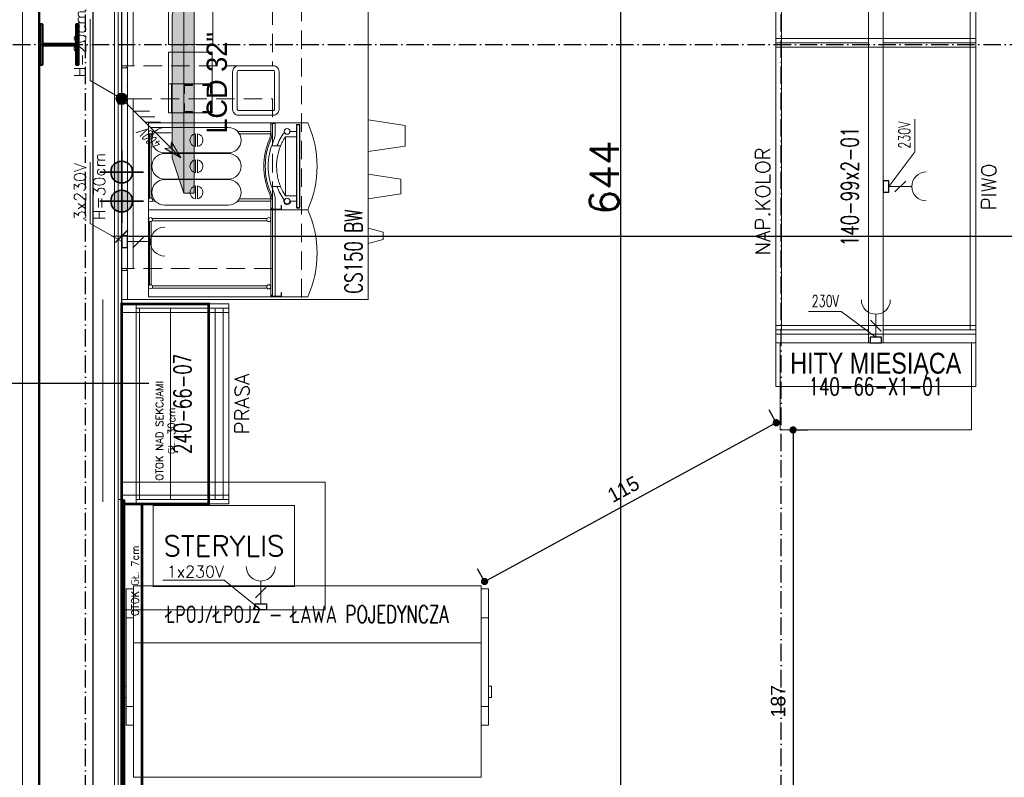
# Model space of a CAD drawing. Header units: metres. Extents: x 5541655 to 5610276, y 5589641 to 5627879.
# Tile 7 of 69: x 5603893 to 5604572, y 5624265 to 5624788. Entities that reach past the tile are written whole.
import ezdxf
from ezdxf.enums import TextEntityAlignment as Align

# ---------------------------------------------------------------- set-up
doc = ezdxf.new("R2010")
doc.units = ezdxf.units.M
doc.header["$MEASUREMENT"] = 0
doc.linetypes.add('ACAD_ISO10W100', pattern=[18, 12, -3, 0, -3])
doc.linetypes.add('DASHED', pattern=[19.05, 12.7, -6.35])
doc.layers.get('0').update_dxf_attribs({"linetype": 'CONTINUOUS', "lineweight": 18})
doc.layers.get('Defpoints').update_dxf_attribs({"linetype": 'CONTINUOUS'})
for name, color, linetype in [('2D- Siatka Modularna', 7, 'ACAD_ISO10W100'), ('Budowlane - Opisy', 7, 'CONTINUOUS'), ('Budowlane - Sciany Wew', 7, 'CONTINUOUS'), ('struktura', 7, 'CONTINUOUS'), ('Ściany', 51, 'CONTINUOUS')]:
    doc.layers.add(name, color=color, linetype=linetype)
for name, color, linetype, lineweight in [('a___cienka___0.15', 10, 'CONTINUOUS', 15), ('a___ocieplenie', 214, 'BATTING', 5), ('Instalacje elektryczne', 1, 'CONTINUOUS', 20), ('Instalacje Wod-Kan', 92, 'CONTINUOUS', 35), ('MDCP', 7, 'CONTINUOUS', 18), ('MEBLE PKN', 150, 'CONTINUOUS', 20), ('WYMIARY WEW', 251, 'CONTINUOUS', 13)]:
    doc.layers.add(name, color=color, linetype=linetype, lineweight=lineweight)
doc.layers.add('a___przekrojowa___0.5', color=7, linetype='CONTINUOUS', lineweight=50, true_color=0x000000)
doc.layers.add('a___wymiary', color=7, linetype='CONTINUOUS', lineweight=18, true_color=0x000000)
doc.layers.add('Otok szary', color=7, linetype='CONTINUOUS', true_color=0x7d7d7d)
doc.styles.add('cebart', font='isocpeur.ttf', dxfattribs={"width": 0.7, "oblique": 15, "height": 10})
doc.styles.add('JACEK_07', font='SIMPLEX.SHX', dxfattribs={"width": 0.7})
doc.styles.add('PL_D50', font='GOTHIC.TTF', dxfattribs={"height": 10})
doc.styles.add('RomanS', font='romans.shx')
doc.styles.get("Standard").update_dxf_attribs({"font": 'simplex.shx'})
doc.linetypes.add('BATTING', pattern='A,0.0001,-0.1,[134,ltypeshp.shx,S=0.1,R=0,X=-0.1,Y=0],-0.2,[134,ltypeshp.shx,S=0.1,R=180,X=0.1,Y=0],-0.1', length=0.4001)
doc.linetypes.add('ZIGZAG', pattern='A,0.0001,-0.2,[131,ltypeshp.shx,S=0.2,R=0,X=-0.2,Y=0],-0.4,[131,ltypeshp.shx,S=0.2,R=180,X=0.2,Y=0],-0.2', length=0.8001)
doc.dimstyles.new('1_50', dxfattribs={"dimtxt": 20, "dimasz": 5, "dimexe": 1.25, "dimexo": 0.625, "dimgap": 1.5, "dimtad": 1, "dimdec": 3, "dimlfac": 0.5, "dimrnd": 0.1, "dimdsep": 46, "dimtxsty": 'Standard', "dimblk": 'znacznik', "dimcen": 1.5, "dimse1": 1, "dimse2": 1, "dimclrd": 256, "dimclrt": 256, "dimazin": 0, "dimtfac": 1, "dimtdec": 3, "dimtmove": 0, "dimatfit": 3, "dimldrblk": 'znacznik', "dimfxl": 1, "dimarcsym": 0})
doc.dimstyles.new('PLANCO D50', dxfattribs={"dimscale": 0.5, "dimtxt": 10, "dimasz": 5, "dimexe": 10, "dimexo": 15, "dimgap": 5, "dimtad": 1, "dimdec": 0, "dimrnd": 0.5, "dimzin": 12, "dimtxsty": 'PL_D50', "dimblk": 'DOT', "dimcen": 1.25, "dimadec": 0, "dimazin": 0, "dimtfac": 1, "dimtdec": 0, "dimtmove": 1, "dimatfit": 3, "dimldrblk": 'DOT', "dimfxl": 10, "dimfxlon": 1, "dimarcsym": 0})

# ---------------------------------------------------------------- blocks, each defined once
blk = doc.blocks.new('kubki-z g góry')
for points in [[(6.17, 0), (4.79, -5.28), (3.48, -5.28), (2.17, -5.28), (0.79, 0)], [(24.71, 0), (23.02, -11.36), (20.47, -11.36), (17.93, -11.36), (16.24, 0)], [(43.44, 0), (41.52, -12.86), (37.98, -12.86), (34.44, -12.86), (32.52, 0)]]:
    blk.add_lwpolyline(points)
blk = doc.blocks.new('gn-230')
at = {"layer": 'Instalacje elektryczne'}
for p, q in [((-4, 0), (-19.8, 0)), ((-15.65, -3.75), (-8.15, 3.75))]:
    blk.add_line(p, q, dxfattribs=at)
at = {"layer": 'Instalacje elektryczne', "lineweight": 30}
blk.add_lwpolyline([(-4, -4), (0, -4), (0, 4), (-4, 4)], close=True, dxfattribs=at)
at = {"layer": 'Instalacje elektryczne'}
blk.add_arc((-29.8, 0), 10, 270, 90, dxfattribs=at)
blk = doc.blocks.new('Woda_zimna')
blk.add_hatch(color=256).paths.add_polyline_path([(0, 3.75, -0.414214), (3.75, 0), (-3.75, 0, -0.414214)])
for p, q in [((0, -7.5), (0, 7.5)), ((7.5, 0), (-7.5, 0))]:
    blk.add_line(p, q)
blk.add_circle((0, 0), 3.75)
blk = doc.blocks.new('Odplyw_wody')
blk.add_hatch(color=256).paths.add_polyline_path([(0, 3.75, -1), (0, -3.75, -1)])
for p, q in [((0, -7.5), (0, 7.5)), ((7.5, 0), (-7.5, 0))]:
    blk.add_line(p, q)
blk.add_circle((0, 0), 3.75)
blk = doc.blocks.new('K-400')
at = {"layer": 'Instalacje elektryczne'}
h = blk.add_hatch(color=256, dxfattribs=at)
h.paths.add_polyline_path([(34.29, 29.72), (40.76, 40.76), (33.87, 33.87)])
h.paths.add_polyline_path([(40.76, 40.76), (29.72, 34.29), (33.87, 33.87)])
blk.add_hatch(color=256, dxfattribs=at).paths.add_polyline_path([(3.96, 0, 1), (-3.96, 0, 1)])
for p, q in [((0, 0), (40.76, 40.76)), ((23.56, 34.17), (23.56, 23.56)), ((40.76, 40.76), (29.72, 34.29)), ((29.72, 34.29), (33.87, 33.87)), ((40.76, 40.76), (34.29, 29.72)), ((19.83, 30.44), (19.83, 19.83)), ((34.29, 29.72), (33.87, 33.87)), ((12.38, 22.99), (12.38, 12.38)), ((16.11, 26.71), (16.11, 16.11)), ((8.65, 19.26), (8.65, 8.65))]:
    blk.add_line(p, q, dxfattribs=at)
blk.add_circle((0, 0), 3.96, dxfattribs=at)
at = {"layer": 'Instalacje elektryczne', "style": 'cebart', "oblique": 15, "width": 0.7}
blk.add_text('400V', height=8, rotation=225, dxfattribs=at).set_placement((30.91, 28.38))
blk = doc.blocks.new('FRANKE Spectra VETRO S V')
for p, q in [((0, 0), (30, 0)), ((0, -423), (0, 0)), ((30, -1.3), (30, 0)), ((30, 0), (38, 0)), ((38, 0), (262, 0)), ((38, 0), (38, -1.3)), ((262, -1.3), (262, 0)), ((262, 0), (270, 0)), ((270, 0), (300, 0)), ((270, 0), (270, -1.3)), ((300, 0), (300, -423)), ((30, -23.8), (30, -12.7)), ((38, -12.7), (38, -17.9)), ((259.5, -4.5), (40.5, -4.5)), ((40.5, -9.5), (259.5, -9.5)), ((262, -17.9), (262, -12.7)), ((270, -12.7), (270, -23.8)), ((16, -276), (16, -56)), ((104, -56), (104, -276)), ((106, -276), (106, -56)), ((194, -56), (194, -276)), ((196, -276), (196, -56)), ((284, -56), (284, -276)), ((82.2, -162.5), (37.8, -162.5)), ((37.8, -169.5), (82.2, -169.5)), ((172.2, -162.5), (127.8, -162.5)), ((127.8, -169.5), (172.2, -169.5)), ((262.2, -162.5), (217.8, -162.5)), ((217.8, -169.5), (262.2, -169.5)), ((30, -423), (30, -308.2)), ((38, -314.1), (38, -422.6)), ((262, -422.6), (262, -314.1)), ((270, -308.2), (270, -423)), ((30, -423), (0, -423)), ((0, -550), (0, -423)), ((0.1, -457), (0.1, -426)), ((1.6, -426), (1.6, -457)), ((2, -438), (2, -428)), ((2, -428), (30, -428)), ((30, -438), (2, -438)), ((5, -424.5), (3.1, -424.5)), ((5, -428), (5, -423)), ((80, -456.2), (80, -425.1)), ((220, -425.1), (220, -456.2)), ((300, -423), (270, -423)), ((270, -428), (298, -428)), ((298, -438), (270, -438)), ((295, -423), (295, -428)), ((298, -428), (298, -438)), ((300, -423), (300, -550)), ((3.1, -458.5), (8.7, -458.5)), ((8.7, -460), (3.1, -460)), ((8.7, -458.5), (10.6, -458.5)), ((8.7, -458.5), (8.7, -460)), ((10.6, -460), (8.7, -460)), ((15.1, -458.5), (10.6, -458.5)), ((10.6, -460), (10.6, -458.5)), ((10.6, -460), (15.1, -460)), ((15.1, -460), (15.1, -458.5)), ((48.5, -472.6), (48.5, -473.7)), ((48.5, -473.7), (251.4, -473.7)), ((48.5, -510.7), (48.5, -473.7)), ((251.4, -473.7), (251.4, -472.6)), ((251.4, -473.7), (251.4, -510.7)), ((30, -510.7), (30, -488.5)), ((270, -488.5), (270, -510.7)), ((6, -512.2), (7.5, -510.7)), ((7.5, -512.2), (6, -512.2)), ((6, -512.2), (6, -521.2)), ((6, -521.2), (7.5, -521.2)), ((7.5, -522.7), (6, -521.2)), ((7.5, -510.7), (7.5, -512.2)), ((292.5, -510.7), (7.5, -510.7)), ((7.5, -512.2), (292.5, -512.2)), ((7.5, -521.2), (7.5, -512.2)), ((7.5, -521.2), (7.5, -522.7)), ((292.5, -521.2), (7.5, -521.2)), ((7.5, -522.7), (292.5, -522.7)), ((292.5, -510.7), (294, -512.2)), ((292.5, -512.2), (292.5, -510.7)), ((294, -512.2), (292.5, -512.2)), ((292.5, -512.2), (292.5, -521.2)), ((294, -521.2), (292.5, -522.7)), ((292.5, -521.2), (294, -521.2)), ((292.5, -522.7), (292.5, -521.2)), ((294, -521.2), (294, -512.2))]:
    blk.add_line(p, q)
for centre in [(29.7, -478.7), (270.2, -478.7)]:
    blk.add_circle(centre, 9.8)
for centre, radius, start, end in [((60, -56), 44, 0, 180), ((34, -7), 7, 20.9248, 339.0752), ((34, -7), 7, 339.0752, 20.9248), ((150, -56), 44, 0, 180), ((240, -56), 44, 0, 180), ((266, -7), 7, 159.0752, 200.9248), ((266, -7), 7, 200.9248, 159.0752), ((60, -166), 22.5, 8.949, 171.051), ((60, -166), 22.5, 188.949, 351.051), ((150, -166), 22.5, 8.949, 171.051), ((150, -166), 22.5, 188.949, 351.051), ((240, -166), 22.5, 8.949, 171.051), ((240, -166), 22.5, 188.949, 351.051), ((60, -276), 44, 180, 0), ((150, -276), 44, 180, 0), ((240, -276), 44, 180, 0), ((150, -628.4), 230, 66.8311, 113.1689), ((150, -628.4), 225, 66.8311, 113.1689), ((3.1, -426), 3, 90, 180), ((3.1, -426), 1.5, 90, 180), ((30, -348), 80, 270, 293.1689), ((30, -348), 75, 270, 276.1232), ((30, -348), 90, 270, 293.1689), ((30, -348), 75, 276.1232, 293.1689), ((150, -628.4), 215, 66.8311, 113.1689), ((270, -348), 90, 246.8311, 270), ((270, -348), 80, 246.8311, 270), ((270, -348), 75, 246.8311, 263.8768), ((270, -348), 75, 263.8768, 270), ((3.1, -457), 3, 180, 270), ((3.1, -457), 1.5, 180, 270), ((29.7, -478.7), 11.8, 64.3869, 271.2192), ((29.7, -478.7), 10.9, 66.7028, 271.3087), ((150, -628.4), 197.4, 110.7717, 126.36), ((150, -628.4), 197.4, 53.64, 69.2283), ((150, -214.4), 367.6, 245.9148, 294.0852)]:
    blk.add_arc(centre, radius, start, end)
blk.add_open_spline([(48.5, -472.6), (53.3, -469.5), (58.3, -466.6), (69.2, -460.8), (75.3, -458.1), (87.5, -453.2), (93.7, -451.1), (106.1, -447.7), (112.4, -446.2), (125.2, -444), (131.8, -443.3), (151.7, -442), (165.2, -442.6), (191.7, -446.7), (204.7, -450.2), (223.1, -457.4), (229.1, -460.1), (240.6, -466), (246.2, -469.2), (251.4, -472.6)], degree=3, knots=[41.807527, 41.807527, 41.807527, 41.807527, 43.46432, 43.46432, 45.408669, 45.408669, 47.353018, 47.353018, 49.266227, 49.266227, 51.179436, 51.179436, 55.005855, 55.005855, 58.832274, 58.832274, 60.745484, 60.745484, 62.658693, 62.658693, 62.658693, 62.658693])
blk = doc.blocks.new('lodówka na mleko franke')
for p, q in [((0, 0), (3, 0)), ((0, -42.3), (0, 0)), ((3, -0.13), (3, 0)), ((3, 0), (3.8, 0)), ((3.8, 0), (26.2, 0)), ((3.8, 0), (3.8, -0.13)), ((26.2, -0.13), (26.2, 0)), ((26.2, 0), (27, 0)), ((27, 0), (30, 0)), ((27, 0), (27, -0.13)), ((30, 0), (30, -42.3)), ((3, -40.98), (3, -1.27)), ((3.8, -1.27), (3.8, -40.98)), ((25.95, -0.45), (4.05, -0.45)), ((4.05, -0.95), (25.95, -0.95)), ((26.2, -40.98), (26.2, -1.27)), ((27, -1.27), (27, -40.98)), ((30.01, -42.3), (0, -42.3)), ((0, -55), (0, -42.3)), ((0.01, -45.7), (0.01, -42.6)), ((0.16, -42.6), (0.16, -45.7)), ((0.2, -43.8), (0.2, -42.8)), ((0.5, -42.45), (0.31, -42.45)), ((0.5, -42.8), (0.5, -42.3)), ((30, -42.3), (30, -55)), ((0.31, -45.85), (0.87, -45.85)), ((0.87, -46), (0.31, -46)), ((0.87, -45.85), (1.06, -45.85)), ((0.87, -45.85), (0.87, -46)), ((1.06, -46), (0.87, -46)), ((1.51, -45.85), (1.06, -45.85)), ((1.06, -46), (1.06, -45.85)), ((1.06, -46), (1.51, -46)), ((1.51, -46), (1.51, -45.85))]:
    blk.add_line(p, q)
for points in [[(30.2, -42.8), (0, -42.8)], [(30.2, -43.8), (0, -43.8)]]:
    blk.add_lwpolyline(points)
for centre in [(3.4, -41.55), (26.6, -41.55)]:
    blk.add_circle(centre, 0.7)
for centre, radius, start, end in [((3.4, -0.7), 0.7, 20.9248, 339.0752), ((3.4, -0.7), 0.7, 339.0752, 20.9248), ((26.6, -0.7), 0.7, 159.0752, 200.9248), ((26.6, -0.7), 0.7, 200.9248, 159.0752), ((0.31, -42.6), 0.3, 90, 180), ((0.31, -42.6), 0.15, 90, 180), ((0.31, -45.7), 0.3, 180, 270), ((0.31, -45.7), 0.15, 180, 270), ((15, -21.44), 36.76, 245.9148, 294.0852)]:
    blk.add_arc(centre, radius, start, end)
blk = doc.blocks.new('ekspozytor- pokrywki i cukier')
for points in [[(5, 11), (5, 0), (-10, 0), (-10, 11)], [(5, 0), (5, -10), (-10, -10), (-10, 0)]]:
    blk.add_lwpolyline(points, close=True)
for points in [[(4, 0), (4, -10)], [(-9.75, -3.25), (-9.75, -0.25), (-6.75, -0.25), (-6.75, -0.5), (-9.5, -0.5), (-9.5, -3.25), (-9.75, -3.25)], [(-0.25, -3.25), (-0.25, -0.25), (-3.25, -0.25), (-3.25, -0.5), (-0.5, -0.5), (-0.5, -3.25), (-0.25, -3.25)], [(-9.75, -6.75), (-9.75, -9.75), (-6.75, -9.75), (-6.75, -9.5), (-9.5, -9.5), (-9.5, -6.75), (-9.75, -6.75)], [(-0.25, -6.75), (-0.25, -9.75), (-3.25, -9.75), (-3.25, -9.5), (-0.5, -9.5), (-0.5, -6.75), (-0.25, -6.75)]]:
    blk.add_lwpolyline(points)
blk = doc.blocks.new('witryna A')
blk.add_lwpolyline([(-5, 0), (30, 0), (30, -36), (-5, -36)], close=True)
for points in [[(-4, -21), (-4, -1), (29, -1), (29, -21)], [(-5, -21), (-5, -22), (30, -22), (30, -21)], [(29, -21), (-4, -21)], [(-4, -28), (-4, -22)], [(29, -22), (29, -28)], [(-5, -28), (-5, -29), (30, -29), (30, -28)], [(29, -28), (-4, -28)], [(29, -29), (29, -35), (-4, -35), (-4, -29)]]:
    blk.add_lwpolyline(points)
blk = doc.blocks.new('*U273')
for points in [[(0, 0), (150, 0)], [(10, -2), (10.2, -2), (10.2, -1.8), (10.5, -1.8), (10.5, -2), (10.5, -2), (10.7, -2), (10.7, 0), (10, 0), (10, -2)], [(69.3, -2), (69.5, -2), (69.5, -1.8), (69.8, -1.8), (69.8, -2), (69.8, -2), (70, -2), (70, 0), (69.3, 0), (69.3, -2)], [(80, -2), (80.2, -2), (80.2, -1.8), (80.5, -1.8), (80.5, -2), (80.5, -2), (80.7, -2), (80.7, 0), (80, 0), (80, -2)], [(139.3, -2), (139.5, -2), (139.5, -1.8), (139.8, -1.8), (139.8, -2), (139.8, -2), (140, -2), (140, 0), (139.3, 0), (139.3, -2)], [(0, -2), (9.3, -2)], [(140, -2), (150, -2), (150, -85), (0, -85), (0, -2), (10, -2)], [(10.7, -2), (69.3, -2)], [(10.7, -2), (69.3, -2)], [(70, -2), (80, -2)], [(80.7, -2), (139.3, -2)], [(80.7, -2), (139.3, -2)]]:
    blk.add_lwpolyline(points)
at = {"linetype": 'DASHED', "ltscale": 0.5}
blk.add_lwpolyline([(0, 0), (150, 0), (150, -62), (0, -62)], close=True, dxfattribs=at)
for points in [[(10.7, -2), (10.7, -4), (69.3, -4), (69.3, -2)], [(80.7, -2), (80.7, -4), (139.3, -4), (139.3, -2)], [(88, -16.2), (108, -16.2), (108, -31.4), (88, -31.4)]]:
    blk.add_lwpolyline(points, close=True)
at = {"color": 253, "linetype": 'DASHED', "ltscale": 0.5, "true_color": 0x9e9e9e}
for points in [[(10.7, -4), (69.3, -4), (69.3, -52.03), (10.7, -52.03)], [(80.7, -4), (139.3, -4), (139.3, -52.03), (80.7, -52.03)]]:
    blk.add_lwpolyline(points, close=True, dxfattribs=at)
blk.add_lwpolyline([(63.64, -46.29), (63.64, -40.29, -0.414214), (65.64, -38.29), (78.64, -38.29, -0.414214), (80.64, -40.29), (80.64, -52.29, -0.414215), (78.64, -54.29), (65.64, -54.29, -0.414217), (63.64, -52.29, 0.000006), (63.64, -46.29)], format="xyb")
blk.add_lwpolyline([(65.24, -46.29), (65.24, -40.29, -0.414214), (65.64, -39.89), (78.64, -39.89, -0.414214), (79.04, -40.29), (79.04, -52.29, -0.414214), (78.64, -52.69), (65.64, -52.69, -0.414217), (65.24, -52.29, 0.000006)], format="xyb", close=True)
for radius in [6.8, 5.5, 1]:
    blk.add_circle((113, -69.8), radius)
at = {"layer": 'Instalacje elektryczne'}
for points in [[(20, 0), (26.25, 10.83), (47.42, 10.83)], [(69.3, 0), (75.55, 10.83), (96.72, 10.83)], [(120, 0), (126.25, 10.83), (147.42, 10.83)]]:
    blk.add_lwpolyline(points, dxfattribs=at)
for name, p in [('lodówka na mleko franke', (1, -9.2)), ('witryna A', (116, -9.2)), ('kubki-z g góry', (18.53, -85))]:
    blk.add_blockref(name, p)
at = {"xscale": 0.1, "yscale": 0.1, "zscale": 0.1}
blk.add_blockref('FRANKE Spectra VETRO S V', (31, -9.2), dxfattribs=at)
at = {"xscale": -1, "rotation": 270.0000000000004}
blk.add_blockref('ekspozytor- pokrywki i cukier', (74.39, -21.2), dxfattribs=at)
at = {"layer": 'Instalacje elektryczne', "xscale": 0.5, "yscale": 0.5, "zscale": 0.5}
for name, p, rotation in [('gn-230', (20, 0), 90), ('K-400', (69.3, 0), 180), ('gn-230', (120, 0), 90)]:
    blk.add_blockref(name, p, dxfattribs=dict(at, rotation=rotation))
at = {"layer": 'Instalacje Wod-Kan'}
for name, p in [('Odplyw_wody', (34, 0)), ('Woda_zimna', (44, 0))]:
    blk.add_blockref(name, p, dxfattribs=at)
at = {"color": 7, "insert": (152, -83), "char_height": 6, "width": 150, "attachment_point": 9, "style": 'JACEK_07'}
blk.add_mtext('\\pxql;CS150 BW', dxfattribs=at)
at = {"layer": 'Instalacje elektryczne', "char_height": 4, "width": 32.4538, "attachment_point": 1}
for s, insert in [('3x230V\\PH=30cm', (27.36, 16.39)), ('H=20cm', (76.66, 16.39)), ('3x230V\\PH=30cm', (127.36, 16.39))]:
    blk.add_mtext(s, dxfattribs=dict(at, insert=insert))
blk = doc.blocks.new('240-66-07')
for p, q in [((0, -1.15), (66, -1.15)), ((0, -11.88), (66, -11.88)), ((0, -27.26), (66, -27.26))]:
    blk.add_line(p, q)
for points in [[(64.5, 5), (64.5, -32), (67.5, -32), (67.5, 5), (64.5, 5)], [(67.5, 5), (64.5, 5), (64.5, 0), (67.5, 0)], [(0, 0), (66, 0), (66, -30), (0, -30)]]:
    blk.add_lwpolyline(points, close=True)
blk.add_lwpolyline([(0, 0), (66, 0), (66, -32), (0, -32), (0, 0)])
at = {"color": 7, "insert": (33, -16), "char_height": 6, "width": 66, "attachment_point": 5, "style": 'JACEK_07'}
blk.add_mtext('240-66-07', dxfattribs=at)
at = {"style": 'RomanS'}
blk.add_attdef('KATEGORIA', text='', height=5, dxfattribs=at).set_placement((33, -34), align=Align.TOP_CENTER)
blk = doc.blocks.new('*U400')
blk.add_lwpolyline([(-1.5, 0), (-1.5, -37), (1.5, -37), (1.5, 0), (-1.5, 0), (-1.5, -5), (1.5, -5)])
ref = blk.add_blockref('240-66-07', (0, -5))
ref.add_attrib('KATEGORIA', 'PRASA', dxfattribs={"color": 7, "height": 5, "style": 'RomanS'}).set_placement((33, -39), align=Align.TOP_CENTER)
blk = doc.blocks.new('Gondole 66I99')
for points in [[(0, -2.5), (0, 34.5), (3, 34.5), (3, -2.5), (0, -2.5)], [(99, -2.5), (99, 34.5), (102, 34.5), (102, -2.5), (99, -2.5)], [(1.5, 32.5), (100.5, 32.5), (100.5, 2.5), (1.5, 2.5)], [(0, 2.5), (0, -34.5), (3, -34.5), (3, 2.5), (0, 2.5)], [(0, 2.5), (3, 2.5), (3, -2.5), (0, -2.5)], [(99, 2.5), (99, -34.5), (102, -34.5), (102, 2.5), (99, 2.5)], [(99, 2.5), (102, 2.5), (102, -2.5), (99, -2.5)], [(1.5, -2.5), (100.5, -2.5), (100.5, -32.5), (1.5, -32.5)]]:
    blk.add_lwpolyline(points, close=True)
for points in [[(1.5, 2.5), (100.5, 2.5), (100.5, 34.5), (1.5, 34.5), (1.5, 2.5)], [(1.5, -2.5), (100.5, -2.5), (100.5, -34.5), (1.5, -34.5), (1.5, -2.5)]]:
    blk.add_lwpolyline(points)
at = {"color": 7, "insert": (51, 9), "char_height": 6, "width": 102, "attachment_point": 5, "style": 'JACEK_07'}
blk.add_mtext('140-99x2-01', dxfattribs=at)
blk = doc.blocks.new('*U178')
for points in [[(0, -2.5), (0, 34.5), (3, 34.5), (3, -2.5), (0, -2.5)], [(66, -2.5), (66, 34.5), (69, 34.5), (69, -2.5), (66, -2.5)], [(1.5, 32.5), (67.5, 32.5), (67.5, 2.5), (1.5, 2.5)], [(0, 2.5), (0, -34.5), (3, -34.5), (3, 2.5), (0, 2.5)], [(0, 2.5), (3, 2.5), (3, -2.5), (0, -2.5)], [(66, 2.5), (66, -34.5), (69, -34.5), (69, 2.5), (66, 2.5)], [(69, 2.5), (66, 2.5), (66, -2.5), (69, -2.5)], [(1.5, -2.5), (67.5, -2.5), (67.5, -32.5), (1.5, -32.5)]]:
    blk.add_lwpolyline(points, close=True)
for points in [[(1.5, 2.5), (67.5, 2.5), (67.5, 34.5), (1.5, 34.5), (1.5, 2.5)], [(1.5, -2.5), (67.5, -2.5), (67.5, -34.5), (1.5, -34.5), (1.5, -2.5)]]:
    blk.add_lwpolyline(points)
at = {"color": 7, "insert": (34.5, 9), "char_height": 6, "width": 69, "attachment_point": 5, "style": 'JACEK_07'}
blk.add_mtext('140-66x2-01', dxfattribs=at)
blk = doc.blocks.new('*U180')
for points in [[(0, -2.5), (0, 34.5), (3, 34.5), (3, -2.5), (0, -2.5)], [(99, -2.5), (99, 34.5), (102, 34.5), (102, -2.5), (99, -2.5)], [(1.5, 32.5), (100.5, 32.5), (100.5, 2.5), (1.5, 2.5)], [(0, 2.5), (0, -34.5), (3, -34.5), (3, 2.5), (0, 2.5)], [(0, 2.5), (3, 2.5), (3, -2.5), (0, -2.5)], [(99, 2.5), (99, -34.5), (102, -34.5), (102, 2.5), (99, 2.5)], [(99, 2.5), (102, 2.5), (102, -2.5), (99, -2.5)], [(1.5, -2.5), (100.5, -2.5), (100.5, -32.5), (1.5, -32.5)]]:
    blk.add_lwpolyline(points, close=True)
for points in [[(1.5, 2.5), (100.5, 2.5), (100.5, 34.5), (1.5, 34.5), (1.5, 2.5)], [(1.5, -2.5), (100.5, -2.5), (100.5, -34.5), (1.5, -34.5), (1.5, -2.5)]]:
    blk.add_lwpolyline(points)
at = {"color": 1}
blk.add_lwpolyline([(51, -4.5), (62.94, -13.4), (74.22, -13.4)], dxfattribs=at)
at = {"color": 1, "xscale": 0.5, "yscale": 0.5, "zscale": 0.5, "rotation": 90}
blk.add_blockref('gn-230', (51, -2.5), dxfattribs=at)
at = {"color": 7, "insert": (51, 9), "char_height": 6, "width": 102, "attachment_point": 5, "style": 'JACEK_07'}
blk.add_mtext('140-99x2-01', dxfattribs=at)
at = {"color": 1, "insert": (64.05, -7.85), "char_height": 4, "width": 32.4538, "attachment_point": 1, "style": 'RomanS'}
blk.add_mtext('{\\W0.7;230V}', dxfattribs=at)
blk = doc.blocks.new('Hity Miesiąca')
at = {"color": 1}
blk.add_lwpolyline([(0, 2), (-11.94, 10.9), (-23.22, 10.9)], dxfattribs=at)
at = {"layer": 'MEBLE PKN', "color": 242}
blk.add_lwpolyline([(-34.5, 0), (-34.5, -15), (34.5, -15), (34.5, 0)], close=True, dxfattribs=at)
at = {"color": 1, "xscale": 0.5, "yscale": 0.5, "zscale": 0.5, "rotation": 270}
blk.add_blockref('gn-230', (0, 0), dxfattribs=at)
at = {"color": 1, "insert": (-22.12, 16.46), "char_height": 4, "width": 32.4538, "attachment_point": 1, "style": 'RomanS'}
blk.add_mtext('{\\W0.7;230V}', dxfattribs=at)
at = {"layer": 'MEBLE PKN', "color": 242, "insert": (-32.07, -3.37), "char_height": 7.2, "width": 64.08, "attachment_point": 1, "style": 'RomanS'}
blk.add_mtext('\\pxqc;{\\fArial|b0|i0|c238|p34;\\W0.8;HITY MIESIĄCA}', dxfattribs=at)
blk = doc.blocks.new('_Dot')
at = {"color": 0, "linetype": 'ByBlock', "lineweight": -2}
blk.add_line((-0.5, 0), (-1, 0), dxfattribs=at)
at = {"color": 0, "linetype": 'ByBlock', "const_width": 0.5}
blk.add_lwpolyline([(-0.25, 0, 1), (0.25, 0, 1)], format="xyb", close=True, dxfattribs=at)
blk = doc.blocks.new('*D879')
at = {"layer": 'Defpoints', "color": 0}
for p in [(5604417.48, 5624505.05), (5604426.37, 5624130.64), (5604429.51, 5624130.64)]:
    blk.add_point(p, dxfattribs=at)
at = {"layer": 'WYMIARY WEW', "color": 0, "lineweight": -2}
for p, q in [((5604426.37, 5624505.05), (5604436.37, 5624505.05)), ((5604426.37, 5624500.05), (5604426.37, 5624135.64)), ((5604426.37, 5624130.64), (5604416.37, 5624130.64))]:
    blk.add_line(p, q, dxfattribs=at)
at = {"layer": 'WYMIARY WEW', "color": 0, "lineweight": -2, "xscale": 5, "yscale": 5, "zscale": 5}
for p, rotation in [((5604426.37, 5624505.05), 90), ((5604426.37, 5624130.64), 270)]:
    blk.add_blockref('_Dot', p, dxfattribs=dict(at, rotation=rotation))
at = {"layer": 'WYMIARY WEW', "color": 0, "insert": (5604416.12, 5624317.85), "char_height": 10, "attachment_point": 5, "rotation": 90, "style": 'PL_D50'}
blk.add_mtext('187', dxfattribs=at)
blk = doc.blocks.new('*U202')
blk.add_lwpolyline([(-89.45, 0), (134.55, 0), (134.55, -2), (-89.45, -2)], close=True)
at = {"color": 6, "true_color": 0xff29ff, "const_width": 1}
blk.add_lwpolyline([(-89.45, -2), (134.55, -2)], dxfattribs=at)
at = {"color": 7, "insert": (0, -6.05), "char_height": 6, "attachment_point": 5, "style": 'JACEK_07'}
blk.add_mtext('ścianka marketingowa', dxfattribs=at)
blk = doc.blocks.new('*D884')
at = {"layer": 'Defpoints', "color": 0}
for p in [(5604414.76, 5624510.05), (5604417.48, 5624505.05), (5604216.2, 5624395.48)]:
    blk.add_point(p, dxfattribs=at)
at = {"layer": 'WYMIARY WEW', "color": 0, "lineweight": -2}
for p, q in [((5604414.76, 5624510.05), (5604409.98, 5624518.83)), ((5604217.87, 5624402.86), (5604410.37, 5624507.66)), ((5604213.48, 5624400.47), (5604208.69, 5624409.25))]:
    blk.add_line(p, q, dxfattribs=at)
at = {"layer": 'WYMIARY WEW', "color": 0, "lineweight": -2, "xscale": 5, "yscale": 5, "zscale": 5}
for p, rotation in [((5604414.76, 5624510.05), 28.56292266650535), ((5604213.48, 5624400.47), 208.5629226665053)]:
    blk.add_blockref('_Dot', p, dxfattribs=dict(at, rotation=rotation))
at = {"layer": 'WYMIARY WEW', "color": 0, "insert": (5604309.28, 5624464.15), "char_height": 10, "attachment_point": 5, "rotation": 28.56292, "style": 'PL_D50'}
blk.add_mtext('115', dxfattribs=at)
blk = doc.blocks.new('*U179')
for points in [[(-3, 34.5), (-3, -34.5), (0, -34.5), (0, 34.5)], [(-3, 33), (-3, -33), (-33, -33), (-33, 33)], [(0, -2.5), (-3, -2.5), (-3, 2.5), (0, 2.5)]]:
    blk.add_lwpolyline(points, close=True)
at = {"color": 7, "insert": (-18, 0), "char_height": 6, "width": 66, "attachment_point": 5, "rotation": 270, "style": 'JACEK_07'}
blk.add_mtext('140-66-X1-01', dxfattribs=at)
blk = doc.blocks.new('Sterylis_30.11')
at = {"color": 1, "true_color": 0xff0000}
for points in [[(70.18, 0), (0, 0), (0, 44), (70.18, 44)], [(10.92, 36), (59.68, 36), (59.68, 8), (10.92, 8)]]:
    blk.add_lwpolyline(points, close=True, dxfattribs=at)
at = {"layer": 'Instalacje elektryczne'}
blk.add_lwpolyline([(48.01, 0), (35.4, 10.14), (14.24, 10.14)], dxfattribs=at)
at = {"layer": 'Instalacje elektryczne', "xscale": -0.5, "yscale": 0.5, "zscale": 0.5, "rotation": 89.9999999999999}
blk.add_blockref('gn-230', (48.01, 0), dxfattribs=at)
at = {"insert": (35.3, 22), "char_height": 7, "width": 48.7583, "attachment_point": 5}
blk.add_mtext('STERYLIS', dxfattribs=at)
at = {"layer": 'Instalacje elektryczne', "insert": (35.29, 15.15), "char_height": 4, "width": 18.5239, "attachment_point": 3, "style": 'JACEK_07'}
blk.add_mtext('{\\W1;1x230V}', dxfattribs=at)
blk = doc.blocks.new('*U82')
for p, q in [((0, 0), (0, -66.05)), ((120, 0), (0, 0)), ((120, 0), (120, -66.05)), ((-2.5, -1), (0, -1)), ((-2.5, -1), (-2.5, -6.35)), ((122.5, -1), (120, -1)), ((122.5, -1), (120, -1)), ((122.5, -1), (122.5, -6.35)), ((-2.5, -48.08), (-2.5, -6.35)), ((122.5, -48.08), (122.5, -6.35)), ((-2.5, -11), (0, -11)), ((122.5, -11), (120, -11)), ((0, -19.63), (120, -19.63)), ((-3.5, -34.59), (-2.5, -34.59)), ((-2.5, -34.59), (-3.5, -34.59)), ((-3.5, -34.59), (-3.5, -38.56)), ((123.5, -34.59), (122.5, -34.59)), ((122.5, -34.59), (123.5, -34.59)), ((123.5, -34.59), (123.5, -38.56)), ((-3.5, -38.56), (-2.5, -38.56)), ((123.5, -38.56), (122.5, -38.56)), ((-2.5, -41.59), (0, -41.59)), ((0, -41.59), (-2.5, -41.59)), ((122.5, -41.59), (120, -41.59)), ((120, -41.59), (122.5, -41.59)), ((-2.5, -48.08), (0, -48.08)), ((122.5, -48.08), (120, -48.08)), ((120, -66.05), (0, -66.05))]:
    blk.add_line(p, q)
at = {"color": 7, "insert": (60, -9.81), "char_height": 6, "width": 120, "attachment_point": 5, "style": 'JACEK_07'}
blk.add_mtext('ŁPOJ/ŁPOJ2 - ŁAWA POJEDYNCZA', dxfattribs=at)
blk = doc.blocks.new('*U159')
at = {"linetype": 'DASHED', "const_width": 1}
blk.add_lwpolyline([(-25.21, 0), (43.79, 0), (43.79, -30), (-25.21, -30)], close=True, dxfattribs=at)
at = {"insert": (0, -15.12), "char_height": 2.5, "width": 50, "attachment_point": 5, "style": 'RomanS'}
blk.add_mtext('OTOK NAD SEKCJAMI \\PGŁ. 30cm', dxfattribs=at)
blk = doc.blocks.new('*U164')
at = {"linetype": 'DASHED', "const_width": 1}
blk.add_lwpolyline([(-196, 0), (26.5, 0), (26.5, -7), (-196, -7)], close=True, dxfattribs=at)
at = {"insert": (0, -4.62), "char_height": 2.5, "width": 50, "attachment_point": 5, "style": 'RomanS'}
blk.add_mtext('OTOK GŁ. 7cm', dxfattribs=at)
blk = doc.blocks.new('32 LCD top')
at = {"true_color": 0xff2929}
h = blk.add_hatch(color=20, dxfattribs=at)
h.dxf.hatch_style = 1
h.paths.add_polyline_path([(3611.7, 2127.95), (3611.7, 2131.48), (3623.7, 2135.48), (3673.17, 2135.48), (3685.17, 2131.48), (3685.17, 2127.95)])
blk.add_line((3611.7, 2131.48), (3685.17, 2131.48))
blk.add_lwpolyline([(3611.7, 2127.95), (3611.7, 2131.48), (3623.7, 2135.48), (3673.17, 2135.48), (3685.17, 2131.48), (3685.17, 2127.95)], close=True)
blk.add_point((3648.43, 2150.95))
at = {"insert": (3632.18, 2123.65), "char_height": 7, "attachment_point": 1, "style": 'PL_D50'}
blk.add_mtext_dynamic_manual_height_columns('LCD 32"', width=39.5076, gutter_width=50, heights=[0], dxfattribs=at)
blk = doc.blocks.new('znacznik')
at = {"layer": 'a___wymiary'}
for p, q in [((0, 1.39), (0, -1.39)), ((1.39, 0), (-1.39, 0))]:
    blk.add_line(p, q, dxfattribs=at)
at = {"layer": 'a___wymiary', "const_width": 0.2}
blk.add_lwpolyline([(0.88, 0.88), (-0.88, -0.88)], dxfattribs=at)
blk = doc.blocks.new('*D904')
at = {"layer": 'Defpoints', "color": 0}
for p in [(5603963.06, 5625296.98), (5603525.35, 5624008.98), (5603973.06, 5624008.98)]:
    blk.add_point(p, dxfattribs=at)
at = {"layer": 'MDCP', "lineweight": -2}
blk.add_line((5603525.35, 5625291.98), (5603525.35, 5624013.98), dxfattribs=at)
at = {"layer": 'MDCP', "lineweight": -2, "xscale": 5, "yscale": 5, "zscale": 5}
for p, rotation in [((5603525.35, 5625296.98), 90), ((5603525.35, 5624008.98), 270)]:
    blk.add_blockref('znacznik', p, dxfattribs=dict(at, rotation=rotation))
at = {"layer": 'MDCP', "insert": (5603513.85, 5624652.98), "char_height": 20, "attachment_point": 5, "rotation": 90}
blk.add_mtext('644', dxfattribs=at)
blk = doc.blocks.new('*D979')
at = {"layer": 'Defpoints', "color": 0}
for p in [(5604272.53, 5625296.98), (5604307.54, 5625296.98), (5604173.06, 5624008.98)]:
    blk.add_point(p, dxfattribs=at)
at = {"layer": 'WYMIARY WEW', "lineweight": -2}
blk.add_line((5604307.54, 5624013.98), (5604307.54, 5625291.98), dxfattribs=at)
at = {"layer": 'WYMIARY WEW', "lineweight": -2, "xscale": 5, "yscale": 5, "zscale": 5}
for p, rotation in [((5604307.54, 5625296.98), 90), ((5604307.54, 5624008.98), 270)]:
    blk.add_blockref('znacznik', p, dxfattribs=dict(at, rotation=rotation))
at = {"layer": 'WYMIARY WEW', "insert": (5604296.04, 5624679.17), "char_height": 20, "attachment_point": 5, "rotation": 90}
blk.add_mtext('644', dxfattribs=at)
blk = doc.blocks.new('*D980')
at = {"layer": 'Defpoints', "color": 0}
for p in [(5605833.06, 5624638.77), (5605833.06, 5624636.86), (5603963.06, 5624594.98)]:
    blk.add_point(p, dxfattribs=at)
at = {"layer": 'WYMIARY WEW', "lineweight": -2}
blk.add_line((5603968.06, 5624638.77), (5605828.06, 5624638.77), dxfattribs=at)
at = {"layer": 'WYMIARY WEW', "lineweight": -2, "xscale": 5, "yscale": 5, "zscale": 5, "rotation": 180}
blk.add_blockref('znacznik', (5603963.06, 5624638.77), dxfattribs=at)
at = {"layer": 'WYMIARY WEW', "lineweight": -2, "xscale": 5, "yscale": 5, "zscale": 5}
blk.add_blockref('znacznik', (5605833.06, 5624638.77), dxfattribs=at)
at = {"layer": 'WYMIARY WEW', "insert": (5604989.76, 5624650.27), "char_height": 20, "attachment_point": 5}
blk.add_mtext('935', dxfattribs=at)

msp = doc.modelspace()

# ---------------------------------------------------------------- linework, layer by layer
at = {"linetype": 'ZIGZAG', "ltscale": 15}
msp.add_line((5603950.0241, 5624595.0121), (5603950.0241, 5624455.376), dxfattribs=at)
at = {"layer": '2D- Siatka Modularna', "lineweight": 25}
for p, q in [((5603937.9897, 5622698.2683), (5603937.9897, 5627541.5396)), ((5604418.0597, 5622698.457), (5604418.0597, 5627541.5396)), ((5603345.0596, 5624770.9756), (5606165.0596, 5624770.9756)), ((5603345.0596, 5624770.9756), (5606465.0678, 5624770.9756))]:
    msp.add_line(p, q, dxfattribs=at)
at = {"layer": 'a___cienka___0.15'}
msp.add_lwpolyline([(5603968.0597, 5626973.9756), (5603905.6897, 5626973.9756), (5603905.6897, 5624007.9756), (5603963.0597, 5624007.9756)], dxfattribs=at)
at = {"layer": 'a___ocieplenie', "color": 0, "linetype": 'BATTING', "ltscale": 24}
msp.add_lwpolyline([(5603968.0597, 5626982.9756), (5603894.6781, 5626982.7611), (5603894.6781, 5623998.7611), (5603963.0597, 5623998.9756)], dxfattribs=at)
at = {"layer": 'a___przekrojowa___0.5'}
msp.add_lwpolyline([(5603906.6897, 5624784.9756), (5603908.3897, 5624784.9756), (5603908.3897, 5624771.5256), (5603931.5897, 5624771.5256), (5603931.5897, 5624784.9756), (5603933.2897, 5624784.9756), (5603933.2897, 5624756.9756), (5603931.5897, 5624756.9756), (5603931.5897, 5624770.4256), (5603908.3897, 5624770.4256), (5603908.3897, 5624756.9756), (5603906.6897, 5624756.9756), (5603906.6897, 5624784.9756)], dxfattribs=at)
at = {"layer": 'Budowlane - Opisy'}
msp.add_line((5603842.4646, 5624537.4013), (5603981.8642, 5624537.4013), dxfattribs=at)
at = {"layer": 'Budowlane - Sciany Wew', "color": 251, "linetype": 'Continuous', "lineweight": 20}
for points in [[(5603960.5597, 5624008.9756), (5603960.5597, 5625299.4811), (5604050.0294, 5625299.4811), (5604050.0294, 5625314.4811)], [(5603958.0597, 5624008.9756), (5603958.0597, 5625301.9811), (5604047.5294, 5625301.9811), (5604047.5294, 5625311.9811)]]:
    msp.add_lwpolyline(points, dxfattribs=at)
at = {"layer": 'MDCP', "lineweight": 30}
msp.add_lwpolyline([(5603962.5597, 5624008.9756), (5603906.6897, 5624008.9756), (5603906.6897, 5626972.9756), (5603969.0597, 5626972.9756)], dxfattribs=at)
at = {"layer": 'struktura'}
msp.add_line((5603943.0597, 5626666.9756), (5603943.0597, 5624008.9764), dxfattribs=at)
at = {"layer": 'Ściany', "color": 0, "const_width": 1}
msp.add_lwpolyline([(5603882.6897, 5626996.9756), (5603882.6897, 5623984.9756), (5603963.0597, 5623984.9756), (5603963.0597, 5625296.9811), (5604052.5294, 5625296.9811), (5604052.5294, 5625316.9811)], dxfattribs=at)

# ---------------------------------------------------------------- block references
at = {"xscale": 2, "yscale": 2, "zscale": 2}
for name, p, rotation in [('32 LCD top', (5608268.9657, 5617445.1132), 90), ('*U202', (5603960.5597, 5624187.8803), 89.99999999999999)]:
    msp.add_blockref(name, p, dxfattribs=dict(at, rotation=rotation))
msp.add_blockref('Sterylis_30.11', (5603963.0298, 5624381.027), dxfattribs=at)
at = {"layer": 'MEBLE PKN', "xscale": 2, "yscale": 2, "zscale": 2}
for name, p, rotation in [('*U178', (5604483.4817, 5624907.0509), 269.9999999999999), ('*U273', (5603963.0597, 5624594.9797), 90), ('Gondole 66I99', (5604483.4817, 5624571.0509), 90), ('*U180', (5604483.4817, 5624571.0509), 90), ('*U400', (5603963.0597, 5624456.9797), 89.99999999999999), ('*U179', (5604483.4817, 5624571.0509), 89.99999999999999)]:
    msp.add_blockref(name, p, dxfattribs=dict(at, rotation=rotation))
for name, p in [('Hity Miesiąca', (5604483.4817, 5624565.0509)), ('*U82', (5603971.196, 5624397.4752))]:
    msp.add_blockref(name, p, dxfattribs=at)
at = {"layer": 'Otok szary', "xscale": 2, "yscale": 2, "zscale": 2, "rotation": 90}
for name, p in [('*U159', (5603963.0597, 5624504.4005)), ('*U164', (5603963.0597, 5624400.9811))]:
    msp.add_blockref(name, p, dxfattribs=at)

# ---------------------------------------------------------------- texts
at = {"style": 'RomanS'}
for tag, p in [('NAP.KOLOR', (5604400.4752, 5624662.7911)), ('PIWO', (5604556.431, 5624672.7421))]:
    msp.add_attdef(tag, text='PAPIEROSY', height=10, rotation=90, dxfattribs=at).set_placement(p, align=Align.TOP_CENTER)

# ---------------------------------------------------------------- dimensions: what is measured, and where the dimension line sits
at = {"layer": 'MDCP'}
dim = msp.add_linear_dim(base=(5603525.3505, 5624008.9756), p1=(5603963.0597, 5625296.9811), p2=(5603973.0597, 5624008.9756), angle=90, dimstyle='1_50', override={"dimtmove": 1}, dxfattribs=at)
dim.commit()
dim.dimension.update_dxf_attribs({"geometry": '*D904', "text_midpoint": (5603513.8505, 5624652.9784)})
at = {"layer": 'WYMIARY WEW'}
dim = msp.add_linear_dim(base=(5604307.5372, 5625296.9811), p1=(5604173.0597, 5624008.9756), p2=(5604272.5294, 5625296.9811), angle=90, dimstyle='1_50', dxfattribs=at)
dim.commit()
dim.dimension.update_dxf_attribs({"geometry": '*D979', "text_midpoint": (5604307.5372, 5624679.1688), "dimtype": 160})
dim = msp.add_linear_dim(base=(5605833.0597, 5624638.7726), p1=(5603963.0597, 5624594.9797), p2=(5605833.0597, 5624636.8631), dimstyle='1_50', dxfattribs=at)
dim.commit()
dim.dimension.update_dxf_attribs({"geometry": '*D980', "text_midpoint": (5604989.7584, 5624638.7726), "dimtype": 160})
dim = msp.add_aligned_dim(p1=(5604216.196, 5624395.4752), p2=(5604417.4817, 5624505.0509), distance=5.6889, dimstyle='PLANCO D50', override={"dimscale": 1, "dimlfac": 0.5, "dimblk": 'Dot', "dimfxl": 0.8}, dxfattribs=at)
dim.commit()
dim.dimension.update_dxf_attribs({"geometry": '*D884', "text_midpoint": (5604309.2775, 5624464.1529)})
dim = msp.add_linear_dim(base=(5604426.3738, 5624130.6432), p1=(5604417.4817, 5624505.0509), p2=(5604429.5145, 5624130.6432), angle=90, dimstyle='PLANCO D50', override={"dimscale": 1, "dimlfac": 0.5, "dimblk": 'Dot', "dimfxl": 0.8}, dxfattribs=at)
dim.commit()
dim.dimension.update_dxf_attribs({"geometry": '*D879', "text_midpoint": (5604416.1223, 5624317.847)})

doc.saveas('drawing.dxf')
